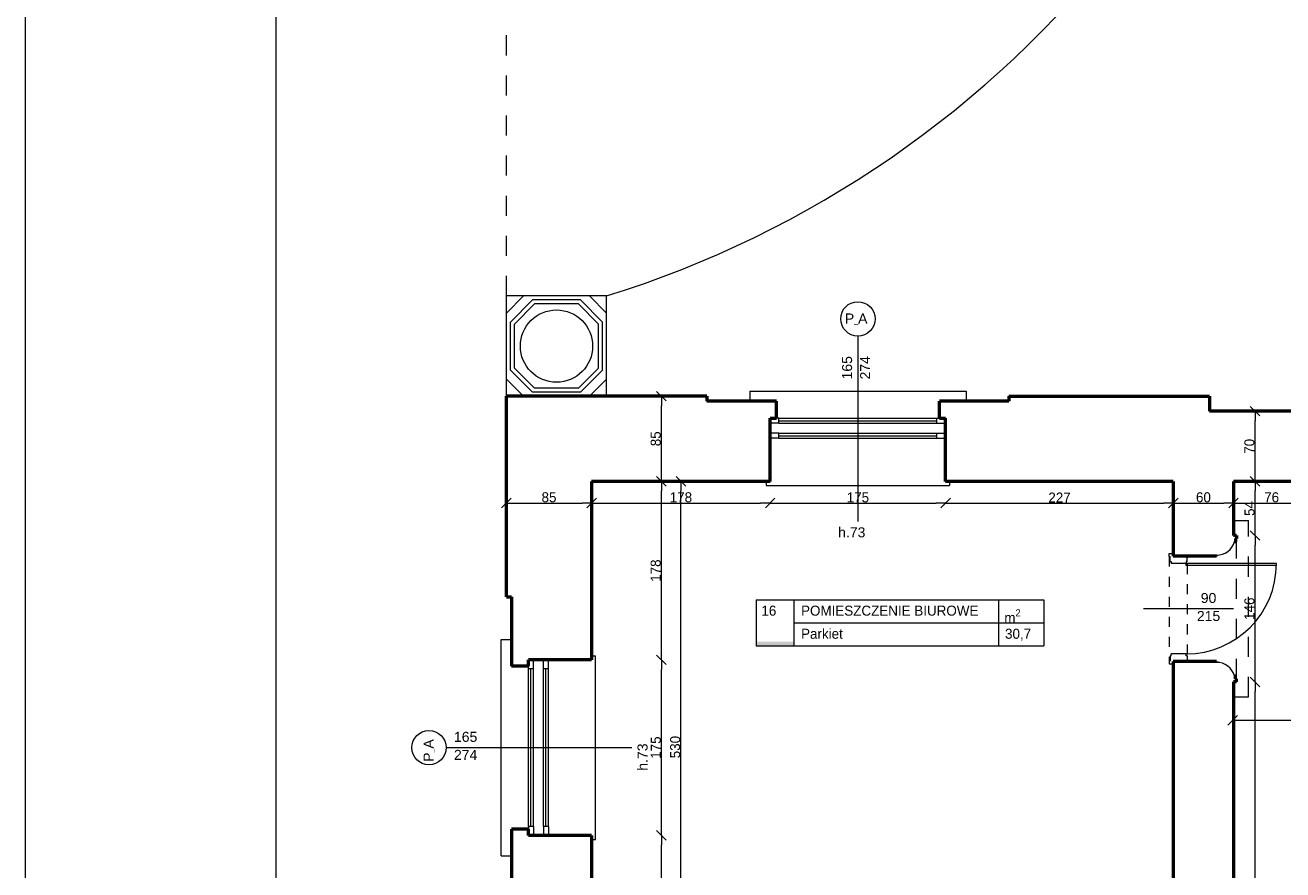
# Model space of a CAD drawing. Header units: inches. Extents: x -21887 to 84279, y -131485 to 67836.
# Tile 17 of 256: x -21887 to -9347, y -18783 to -10358. Entities that reach past the tile are written whole.
import ezdxf

# ---------------------------------------------------------------- set-up
doc = ezdxf.new("R2010")
doc.units = ezdxf.units.IN
doc.header["$MEASUREMENT"] = 0
doc.linetypes.add('Dashed', pattern=[400, 200, -200])
doc.linetypes.add('Dashed copy', pattern=[200, 100, -100])
doc.layers.get('0').update_dxf_attribs({"lineweight": 13})
doc.layers.get('Defpoints').update_dxf_attribs({"lineweight": 13})
for name, color, linetype, lineweight in [('AI_MURY', 7, 'Continuous', 53), ('Dimensioning', 7, 'Continuous', 13), ('DRZWI', 7, 'Continuous', 13), ('OPISY TABELKI', 7, 'Continuous', 13), ('PODCIAGI', 7, 'Continuous', 13), ('RAMKA', 7, 'Continuous', 13), ('schodzy', 7, 'Continuous', 13)]:
    doc.layers.add(name, color=color, linetype=linetype, lineweight=lineweight)
doc.styles.add('GENERATED_STYLE_7', font='txt')
doc.styles.add('GENERATED_STYLE_8', font='txt')
doc.styles.add('GENERATED_STYLE_9', font='txt')
doc.styles.add('Style-Courier New', font='txt')
doc.dimstyles.new('Dimstyle_4', dxfattribs={"dimtxt": 100, "dimasz": 95, "dimexe": 0, "dimexo": 0, "dimgap": 0.09, "dimtad": 1, "dimdec": 0, "dimlfac": 0.1, "dimzin": 0, "dimdsep": 46, "dimlunit": 5, "dimtxsty": 'GENERATED_STYLE_7', "dimblk": 'ARROWHEAD_6', "dimcen": 0.09, "dimclrd": 161, "dimclre": 161, "dimclrt": 7, "dimadec": 0, "dimazin": 0, "dimtfac": 1, "dimtdec": 0, "dimtmove": 0, "dimatfit": 3, "dimfxl": 0, "dimtolj": 1, "dimtzin": 0, "dimarcsym": 0})
doc.dimstyles.new('Dimstyle_5', dxfattribs={"dimtxt": 100, "dimasz": 95, "dimexe": 0.18, "dimexo": 0, "dimgap": 0.09, "dimtad": 1, "dimtih": 1, "dimtoh": 1, "dimdec": 0, "dimlfac": 0.1, "dimzin": 0, "dimdsep": 46, "dimlunit": 5, "dimtxsty": 'GENERATED_STYLE_7', "dimblk": 'ARROWHEAD_6', "dimcen": 0.09, "dimclrd": 161, "dimclre": 161, "dimclrt": 7, "dimadec": 0, "dimazin": 0, "dimtfac": 1, "dimtdec": 0, "dimtmove": 0, "dimatfit": 3, "dimfxl": 0, "dimtolj": 1, "dimtzin": 0, "dimarcsym": 0})

# ---------------------------------------------------------------- blocks, each defined once
blk = doc.blocks.new('ARROWHEAD_6')
at = {"color": 0, "linetype": 'Continuous'}
for p, q in [((0, 0), (-1, 0)), ((-0.5, -0.5), (0.5, 0.5))]:
    blk.add_line(p, q, dxfattribs=at)
blk = doc.blocks.new('*U1010')
at = {"layer": 'Defpoints', "color": 0, "linetype": 'Continuous'}
for p in [(-17089, -15125), (-16239, -15125), (-16239, -15125)]:
    blk.add_point(p, dxfattribs=at)
at = {"layer": 'Dimensioning', "color": 161, "linetype": 'Continuous', "lineweight": -2}
for p, q in [((-17089, -15125), (-17089, -15125)), ((-16994, -15125), (-16334, -15125)), ((-16239, -15125), (-16239, -15125))]:
    blk.add_line(p, q, dxfattribs=at)
at = {"layer": 'Dimensioning', "color": 161, "linetype": 'Continuous', "lineweight": -2, "xscale": 95, "yscale": 95, "zscale": 95, "rotation": 180}
blk.add_blockref('ARROWHEAD_6', (-17089, -15125), dxfattribs=at)
at = {"layer": 'Dimensioning', "color": 161, "linetype": 'Continuous', "lineweight": -2, "xscale": 95, "yscale": 95, "zscale": 95}
blk.add_blockref('ARROWHEAD_6', (-16239, -15125), dxfattribs=at)
at = {"layer": 'Dimensioning', "color": 7, "linetype": 'Continuous', "insert": (-16664, -15068), "char_height": 100, "attachment_point": 5, "style": 'GENERATED_STYLE_7'}
blk.add_mtext('85', dxfattribs=at)
blk = doc.blocks.new('*D1879')
at = {"layer": 'Defpoints'}
for p in [(-17089, -15125), (-16664, -15125), (-16239, -15125), (-16239, -15125)]:
    blk.add_point(p, dxfattribs=at)
at = {"layer": 'Dimensioning', "color": 161, "linetype": 'Continuous'}
blk.add_blockref('*U1010', (0, 0), dxfattribs=at)
blk = doc.blocks.new('*U1011')
at = {"layer": 'Defpoints', "color": 0, "linetype": 'Continuous'}
for p in [(-14459, -14719), (-16239, -15125), (-14459, -15125)]:
    blk.add_point(p, dxfattribs=at)
at = {"layer": 'Dimensioning', "color": 161, "linetype": 'Continuous', "lineweight": -2}
for p, q in [((-16239, -15125), (-16239, -15125)), ((-16144, -15125), (-14554, -15125)), ((-14459, -15125), (-14459, -15125))]:
    blk.add_line(p, q, dxfattribs=at)
at = {"layer": 'Dimensioning', "color": 161, "linetype": 'Continuous', "lineweight": -2, "xscale": 95, "yscale": 95, "zscale": 95, "rotation": 180}
blk.add_blockref('ARROWHEAD_6', (-16239, -15125), dxfattribs=at)
at = {"layer": 'Dimensioning', "color": 161, "linetype": 'Continuous', "lineweight": -2, "xscale": 95, "yscale": 95, "zscale": 95}
blk.add_blockref('ARROWHEAD_6', (-14459, -15125), dxfattribs=at)
at = {"layer": 'Dimensioning', "color": 7, "linetype": 'Continuous', "insert": (-15349, -15068), "char_height": 100, "attachment_point": 5, "style": 'GENERATED_STYLE_7'}
blk.add_mtext('178', dxfattribs=at)
blk = doc.blocks.new('*D1880')
at = {"layer": 'Defpoints'}
for p in [(-14459, -14719), (-16239, -15125), (-15349, -15125), (-14459, -15125)]:
    blk.add_point(p, dxfattribs=at)
at = {"layer": 'Dimensioning', "color": 161, "linetype": 'Continuous'}
blk.add_blockref('*U1011', (0, 0), dxfattribs=at)
blk = doc.blocks.new('*U1012')
at = {"layer": 'Defpoints', "color": 0, "linetype": 'Continuous'}
for p in [(-14459, -14719), (-12709, -14689), (-12709, -15125)]:
    blk.add_point(p, dxfattribs=at)
at = {"layer": 'Dimensioning', "color": 161, "linetype": 'Continuous', "lineweight": -2}
for p, q in [((-14459, -15125), (-14459, -15125)), ((-14364, -15125), (-12804, -15125)), ((-12709, -15125), (-12709, -15125))]:
    blk.add_line(p, q, dxfattribs=at)
at = {"layer": 'Dimensioning', "color": 161, "linetype": 'Continuous', "lineweight": -2, "xscale": 95, "yscale": 95, "zscale": 95, "rotation": 180}
blk.add_blockref('ARROWHEAD_6', (-14459, -15125), dxfattribs=at)
at = {"layer": 'Dimensioning', "color": 161, "linetype": 'Continuous', "lineweight": -2, "xscale": 95, "yscale": 95, "zscale": 95}
blk.add_blockref('ARROWHEAD_6', (-12709, -15125), dxfattribs=at)
at = {"layer": 'Dimensioning', "color": 7, "linetype": 'Continuous', "insert": (-13584, -15069), "char_height": 100, "attachment_point": 5, "style": 'GENERATED_STYLE_7'}
blk.add_mtext('175', dxfattribs=at)
blk = doc.blocks.new('*D1881')
at = {"layer": 'Defpoints'}
for p in [(-14459, -14719), (-12709, -14689), (-13584, -15125), (-12709, -15125)]:
    blk.add_point(p, dxfattribs=at)
at = {"layer": 'Dimensioning', "color": 161, "linetype": 'Continuous'}
blk.add_blockref('*U1012', (0, 0), dxfattribs=at)
blk = doc.blocks.new('*U1013')
at = {"layer": 'Defpoints', "color": 0, "linetype": 'Continuous'}
for p in [(-12709, -14689), (-10439, -15125), (-10439, -15125)]:
    blk.add_point(p, dxfattribs=at)
at = {"layer": 'Dimensioning', "color": 161, "linetype": 'Continuous', "lineweight": -2}
for p, q in [((-12709, -15125), (-12709, -15125)), ((-12614, -15125), (-10534, -15125)), ((-10439, -15125), (-10439, -15125))]:
    blk.add_line(p, q, dxfattribs=at)
at = {"layer": 'Dimensioning', "color": 161, "linetype": 'Continuous', "lineweight": -2, "xscale": 95, "yscale": 95, "zscale": 95, "rotation": 180}
blk.add_blockref('ARROWHEAD_6', (-12709, -15125), dxfattribs=at)
at = {"layer": 'Dimensioning', "color": 161, "linetype": 'Continuous', "lineweight": -2, "xscale": 95, "yscale": 95, "zscale": 95}
blk.add_blockref('ARROWHEAD_6', (-10439, -15125), dxfattribs=at)
at = {"layer": 'Dimensioning', "color": 7, "linetype": 'Continuous', "insert": (-11574, -15070), "char_height": 100, "attachment_point": 5, "style": 'GENERATED_STYLE_7'}
blk.add_mtext('227', dxfattribs=at)
blk = doc.blocks.new('*D1882')
at = {"layer": 'Defpoints'}
for p in [(-12709, -14689), (-11574, -15125), (-10439, -15125), (-10439, -15125)]:
    blk.add_point(p, dxfattribs=at)
at = {"layer": 'Dimensioning', "color": 161, "linetype": 'Continuous'}
blk.add_blockref('*U1013', (0, 0), dxfattribs=at)
blk = doc.blocks.new('*U1014')
at = {"layer": 'Defpoints', "color": 0, "linetype": 'Continuous'}
for p in [(-10439, -15125), (-9839, -15125), (-9839, -15125)]:
    blk.add_point(p, dxfattribs=at)
at = {"layer": 'Dimensioning', "color": 161, "linetype": 'Continuous', "lineweight": -2}
for p, q in [((-10439, -15125), (-10439, -15125)), ((-10344, -15125), (-9934, -15125)), ((-9839, -15125), (-9839, -15125))]:
    blk.add_line(p, q, dxfattribs=at)
at = {"layer": 'Dimensioning', "color": 161, "linetype": 'Continuous', "lineweight": -2, "xscale": 95, "yscale": 95, "zscale": 95, "rotation": 180}
blk.add_blockref('ARROWHEAD_6', (-10439, -15125), dxfattribs=at)
at = {"layer": 'Dimensioning', "color": 161, "linetype": 'Continuous', "lineweight": -2, "xscale": 95, "yscale": 95, "zscale": 95}
blk.add_blockref('ARROWHEAD_6', (-9839, -15125), dxfattribs=at)
at = {"layer": 'Dimensioning', "color": 7, "linetype": 'Continuous', "insert": (-10139, -15068), "char_height": 100, "attachment_point": 5, "style": 'GENERATED_STYLE_7'}
blk.add_mtext('60', dxfattribs=at)
blk = doc.blocks.new('*D1883')
at = {"layer": 'Defpoints'}
for p in [(-10439, -15125), (-10139, -15125), (-9839, -15125), (-9839, -15125)]:
    blk.add_point(p, dxfattribs=at)
at = {"layer": 'Dimensioning', "color": 161, "linetype": 'Continuous'}
blk.add_blockref('*U1014', (0, 0), dxfattribs=at)
blk = doc.blocks.new('*U1015')
at = {"layer": 'Defpoints', "color": 0, "linetype": 'Continuous'}
for p in [(-9079, -14851), (-9839, -15125), (-9079, -15125)]:
    blk.add_point(p, dxfattribs=at)
at = {"layer": 'Dimensioning', "color": 161, "linetype": 'Continuous', "lineweight": -2}
for p, q in [((-9839, -15125), (-9839, -15125)), ((-9744, -15125), (-9174, -15125)), ((-9079, -15125), (-9079, -15125))]:
    blk.add_line(p, q, dxfattribs=at)
at = {"layer": 'Dimensioning', "color": 161, "linetype": 'Continuous', "lineweight": -2, "xscale": 95, "yscale": 95, "zscale": 95, "rotation": 180}
blk.add_blockref('ARROWHEAD_6', (-9839, -15125), dxfattribs=at)
at = {"layer": 'Dimensioning', "color": 161, "linetype": 'Continuous', "lineweight": -2, "xscale": 95, "yscale": 95, "zscale": 95}
blk.add_blockref('ARROWHEAD_6', (-9079, -15125), dxfattribs=at)
at = {"layer": 'Dimensioning', "color": 7, "linetype": 'Continuous', "insert": (-9459, -15068), "char_height": 100, "attachment_point": 5, "style": 'GENERATED_STYLE_7'}
blk.add_mtext('76', dxfattribs=at)
blk = doc.blocks.new('*D1884')
at = {"layer": 'Defpoints'}
for p in [(-9079, -14851), (-9839, -15125), (-9459, -15125), (-9079, -15125)]:
    blk.add_point(p, dxfattribs=at)
at = {"layer": 'Dimensioning', "color": 161, "linetype": 'Continuous'}
blk.add_blockref('*U1015', (0, 0), dxfattribs=at)
blk = doc.blocks.new('*U230')
at = {"layer": 'Defpoints', "color": 0, "linetype": 'Continuous'}
for p in [(-16331, -18439), (-15544, -18439), (-15956, -20209)]:
    blk.add_point(p, dxfattribs=at)
at = {"layer": 'Dimensioning', "color": 161, "linetype": 'Continuous', "lineweight": -2}
for p, q in [((-15544, -18439), (-15544, -18439)), ((-15544, -20114), (-15544, -18534)), ((-15544, -20209), (-15544, -20209))]:
    blk.add_line(p, q, dxfattribs=at)
at = {"layer": 'Dimensioning', "color": 161, "linetype": 'Continuous', "lineweight": -2, "xscale": 95, "yscale": 95, "zscale": 95}
for p, rotation in [((-15544, -18439), 90), ((-15544, -20209), 270)]:
    blk.add_blockref('ARROWHEAD_6', p, dxfattribs=dict(at, rotation=rotation))
at = {"layer": 'Dimensioning', "color": 7, "linetype": 'Continuous', "insert": (-15598, -19324), "char_height": 100, "attachment_point": 5, "rotation": 90, "style": 'GENERATED_STYLE_7'}
blk.add_mtext('177', dxfattribs=at)
blk = doc.blocks.new('*D1971')
at = {"layer": 'Defpoints'}
for p in [(-16331, -18439), (-15544, -18439), (-15544, -19324), (-15956, -20209)]:
    blk.add_point(p, dxfattribs=at)
at = {"layer": 'Dimensioning', "color": 161, "linetype": 'Continuous'}
blk.add_blockref('*U230', (0, 0), dxfattribs=at)
blk = doc.blocks.new('*U231')
at = {"layer": 'Defpoints', "color": 0, "linetype": 'Continuous'}
for p in [(-16469, -16689), (-15544, -16689), (-16331, -18439)]:
    blk.add_point(p, dxfattribs=at)
at = {"layer": 'Dimensioning', "color": 161, "linetype": 'Continuous', "lineweight": -2}
for p, q in [((-15544, -16689), (-15544, -16689)), ((-15544, -18344), (-15544, -16784)), ((-15544, -18439), (-15544, -18439))]:
    blk.add_line(p, q, dxfattribs=at)
at = {"layer": 'Dimensioning', "color": 161, "linetype": 'Continuous', "lineweight": -2, "xscale": 95, "yscale": 95, "zscale": 95}
for p, rotation in [((-15544, -16689), 90), ((-15544, -18439), 270)]:
    blk.add_blockref('ARROWHEAD_6', p, dxfattribs=dict(at, rotation=rotation))
at = {"layer": 'Dimensioning', "color": 7, "linetype": 'Continuous', "insert": (-15599, -17564), "char_height": 100, "attachment_point": 5, "rotation": 90, "style": 'GENERATED_STYLE_7'}
blk.add_mtext('175', dxfattribs=at)
blk = doc.blocks.new('*D1972')
at = {"layer": 'Defpoints'}
for p in [(-16469, -16689), (-15544, -16689), (-15544, -17564), (-16331, -18439)]:
    blk.add_point(p, dxfattribs=at)
at = {"layer": 'Dimensioning', "color": 161, "linetype": 'Continuous'}
blk.add_blockref('*U231', (0, 0), dxfattribs=at)
blk = doc.blocks.new('*U232')
at = {"layer": 'Defpoints', "color": 0, "linetype": 'Continuous'}
for p in [(-15984, -14909), (-15544, -14909), (-16469, -16689)]:
    blk.add_point(p, dxfattribs=at)
at = {"layer": 'Dimensioning', "color": 161, "linetype": 'Continuous', "lineweight": -2}
for p, q in [((-15544, -14909), (-15544, -14909)), ((-15544, -16594), (-15544, -15004)), ((-15544, -16689), (-15544, -16689))]:
    blk.add_line(p, q, dxfattribs=at)
at = {"layer": 'Dimensioning', "color": 161, "linetype": 'Continuous', "lineweight": -2, "xscale": 95, "yscale": 95, "zscale": 95}
for p, rotation in [((-15544, -14909), 90), ((-15544, -16689), 270)]:
    blk.add_blockref('ARROWHEAD_6', p, dxfattribs=dict(at, rotation=rotation))
at = {"layer": 'Dimensioning', "color": 7, "linetype": 'Continuous', "insert": (-15600, -15799), "char_height": 100, "attachment_point": 5, "rotation": 90, "style": 'GENERATED_STYLE_7'}
blk.add_mtext('178', dxfattribs=at)
blk = doc.blocks.new('*D1973')
at = {"layer": 'Defpoints'}
for p in [(-15984, -14909), (-15544, -14909), (-15544, -15799), (-16469, -16689)]:
    blk.add_point(p, dxfattribs=at)
at = {"layer": 'Dimensioning', "color": 161, "linetype": 'Continuous'}
blk.add_blockref('*U232', (0, 0), dxfattribs=at)
blk = doc.blocks.new('*U233')
at = {"layer": 'Defpoints', "color": 0, "linetype": 'Continuous'}
for p in [(-15827, -14059), (-15544, -14059), (-15984, -14909)]:
    blk.add_point(p, dxfattribs=at)
at = {"layer": 'Dimensioning', "color": 161, "linetype": 'Continuous', "lineweight": -2}
for p, q in [((-15544, -14059), (-15544, -14059)), ((-15544, -14814), (-15544, -14154)), ((-15544, -14909), (-15544, -14909))]:
    blk.add_line(p, q, dxfattribs=at)
at = {"layer": 'Dimensioning', "color": 161, "linetype": 'Continuous', "lineweight": -2, "xscale": 95, "yscale": 95, "zscale": 95}
for p, rotation in [((-15544, -14059), 90), ((-15544, -14909), 270)]:
    blk.add_blockref('ARROWHEAD_6', p, dxfattribs=dict(at, rotation=rotation))
at = {"layer": 'Dimensioning', "color": 7, "linetype": 'Continuous', "insert": (-15600, -14484), "char_height": 100, "attachment_point": 5, "rotation": 90, "style": 'GENERATED_STYLE_7'}
blk.add_mtext('85', dxfattribs=at)
blk = doc.blocks.new('*D1974')
at = {"layer": 'Defpoints'}
for p in [(-15827, -14059), (-15544, -14059), (-15544, -14484), (-15984, -14909)]:
    blk.add_point(p, dxfattribs=at)
at = {"layer": 'Dimensioning', "color": 161, "linetype": 'Continuous'}
blk.add_blockref('*U233', (0, 0), dxfattribs=at)
blk = doc.blocks.new('*U270')
at = {"layer": 'Defpoints', "color": 0, "linetype": 'Continuous'}
for p in [(-15349, -14909), (-15349, -14909), (-15349, -20209)]:
    blk.add_point(p, dxfattribs=at)
at = {"layer": 'Dimensioning', "color": 161, "linetype": 'Continuous', "lineweight": -2}
blk.add_line((-15349, -20114), (-15349, -15004), dxfattribs=at)
at = {"layer": 'Dimensioning', "color": 161, "linetype": 'Continuous', "lineweight": -2, "xscale": 95, "yscale": 95, "zscale": 95}
for p, rotation in [((-15349, -14909), 90), ((-15349, -20209), 270)]:
    blk.add_blockref('ARROWHEAD_6', p, dxfattribs=dict(at, rotation=rotation))
at = {"layer": 'Dimensioning', "color": 7, "linetype": 'Continuous', "insert": (-15406, -17559), "char_height": 100, "attachment_point": 5, "rotation": 90, "style": 'GENERATED_STYLE_7'}
blk.add_mtext('530', dxfattribs=at)
blk = doc.blocks.new('*D2122')
at = {"layer": 'Defpoints'}
for p in [(-15349, -14909), (-15349, -14909), (-15349, -17559), (-15349, -20209)]:
    blk.add_point(p, dxfattribs=at)
at = {"layer": 'Dimensioning', "color": 161, "linetype": 'Continuous'}
blk.add_blockref('*U270', (0, 0), dxfattribs=at)
blk = doc.blocks.new('*U282')
at = {"layer": 'Defpoints', "color": 0, "linetype": 'Continuous'}
for p in [(-9839, -16909), (-9624, -16909), (-9839, -22469)]:
    blk.add_point(p, dxfattribs=at)
at = {"layer": 'Dimensioning', "color": 161, "linetype": 'Continuous', "lineweight": -2}
for p, q in [((-9624, -16909), (-9624, -16909)), ((-9624, -22374), (-9624, -17004)), ((-9624, -22469), (-9624, -22469))]:
    blk.add_line(p, q, dxfattribs=at)
at = {"layer": 'Dimensioning', "color": 161, "linetype": 'Continuous', "lineweight": -2, "xscale": 95, "yscale": 95, "zscale": 95}
for p, rotation in [((-9624, -16909), 90), ((-9624, -22469), 270)]:
    blk.add_blockref('ARROWHEAD_6', p, dxfattribs=dict(at, rotation=rotation))
at = {"layer": 'Dimensioning', "color": 7, "linetype": 'Continuous', "insert": (-9680, -19689), "char_height": 100, "attachment_point": 5, "rotation": 90, "style": 'GENERATED_STYLE_7'}
blk.add_mtext('556', dxfattribs=at)
blk = doc.blocks.new('*D2134')
at = {"layer": 'Defpoints'}
for p in [(-9839, -16909), (-9624, -16909), (-9624, -19689), (-9839, -22469)]:
    blk.add_point(p, dxfattribs=at)
at = {"layer": 'Dimensioning', "color": 161, "linetype": 'Continuous'}
blk.add_blockref('*U282', (0, 0), dxfattribs=at)
blk = doc.blocks.new('*U283')
at = {"layer": 'Defpoints', "color": 0, "linetype": 'Continuous'}
for p in [(-9839, -15449), (-9624, -15449), (-9839, -16909)]:
    blk.add_point(p, dxfattribs=at)
at = {"layer": 'Dimensioning', "color": 161, "linetype": 'Continuous', "lineweight": -2}
for p, q in [((-9624, -15449), (-9624, -15449)), ((-9624, -16814), (-9624, -15544)), ((-9624, -16909), (-9624, -16909))]:
    blk.add_line(p, q, dxfattribs=at)
at = {"layer": 'Dimensioning', "color": 161, "linetype": 'Continuous', "lineweight": -2, "xscale": 95, "yscale": 95, "zscale": 95}
for p, rotation in [((-9624, -15449), 90), ((-9624, -16909), 270)]:
    blk.add_blockref('ARROWHEAD_6', p, dxfattribs=dict(at, rotation=rotation))
at = {"layer": 'Dimensioning', "color": 7, "linetype": 'Continuous', "insert": (-9680, -16179), "char_height": 100, "attachment_point": 5, "rotation": 90, "style": 'GENERATED_STYLE_7'}
blk.add_mtext('146', dxfattribs=at)
blk = doc.blocks.new('*D2135')
at = {"layer": 'Defpoints'}
for p in [(-9839, -15449), (-9624, -15449), (-9624, -16179), (-9839, -16909)]:
    blk.add_point(p, dxfattribs=at)
at = {"layer": 'Dimensioning', "color": 161, "linetype": 'Continuous'}
blk.add_blockref('*U283', (0, 0), dxfattribs=at)
blk = doc.blocks.new('*U284')
at = {"layer": 'Defpoints', "color": 0, "linetype": 'Continuous'}
for p in [(-9624, -14909), (-9624, -14909), (-9839, -15449)]:
    blk.add_point(p, dxfattribs=at)
at = {"layer": 'Dimensioning', "color": 161, "linetype": 'Continuous', "lineweight": -2}
for p, q in [((-9624, -15354), (-9624, -15004)), ((-9624, -15449), (-9624, -15449))]:
    blk.add_line(p, q, dxfattribs=at)
at = {"layer": 'Dimensioning', "color": 161, "linetype": 'Continuous', "lineweight": -2, "xscale": 95, "yscale": 95, "zscale": 95}
for p, rotation in [((-9624, -14909), 90), ((-9624, -15449), 270)]:
    blk.add_blockref('ARROWHEAD_6', p, dxfattribs=dict(at, rotation=rotation))
at = {"layer": 'Dimensioning', "color": 7, "linetype": 'Continuous', "insert": (-9679, -15179), "char_height": 100, "attachment_point": 5, "rotation": 90, "style": 'GENERATED_STYLE_7'}
blk.add_mtext('54', dxfattribs=at)
blk = doc.blocks.new('*D2136')
at = {"layer": 'Defpoints'}
for p in [(-9624, -14909), (-9624, -14909), (-9624, -15179), (-9839, -15449)]:
    blk.add_point(p, dxfattribs=at)
at = {"layer": 'Dimensioning', "color": 161, "linetype": 'Continuous'}
blk.add_blockref('*U284', (0, 0), dxfattribs=at)
blk = doc.blocks.new('*U285')
at = {"layer": 'Defpoints', "color": 0, "linetype": 'Continuous'}
for p in [(-9624, -14209), (-9624, -14209), (-9624, -14909)]:
    blk.add_point(p, dxfattribs=at)
at = {"layer": 'Dimensioning', "color": 161, "linetype": 'Continuous', "lineweight": -2}
blk.add_line((-9624, -14814), (-9624, -14304), dxfattribs=at)
at = {"layer": 'Dimensioning', "color": 161, "linetype": 'Continuous', "lineweight": -2, "xscale": 95, "yscale": 95, "zscale": 95}
for p, rotation in [((-9624, -14209), 90), ((-9624, -14909), 270)]:
    blk.add_blockref('ARROWHEAD_6', p, dxfattribs=dict(at, rotation=rotation))
at = {"layer": 'Dimensioning', "color": 7, "linetype": 'Continuous', "insert": (-9680, -14559), "char_height": 100, "attachment_point": 5, "rotation": 90, "style": 'GENERATED_STYLE_7'}
blk.add_mtext('70', dxfattribs=at)
blk = doc.blocks.new('*D2137')
at = {"layer": 'Defpoints'}
for p in [(-9624, -14209), (-9624, -14209), (-9624, -14559), (-9624, -14909)]:
    blk.add_point(p, dxfattribs=at)
at = {"layer": 'Dimensioning', "color": 161, "linetype": 'Continuous'}
blk.add_blockref('*U285', (0, 0), dxfattribs=at)
blk = doc.blocks.new('*U1282')
at = {"layer": 'Defpoints', "color": 0, "linetype": 'Continuous'}
for p in [(-9847, -17287), (-7387, -17292), (-7387, -17509)]:
    blk.add_point(p, dxfattribs=at)
at = {"layer": 'Dimensioning', "color": 161, "linetype": 'Continuous', "lineweight": -2}
for p, q in [((-9847, -17292), (-9847, -17293)), ((-9752, -17292), (-7482, -17292)), ((-7387, -17293), (-7387, -17292))]:
    blk.add_line(p, q, dxfattribs=at)
at = {"layer": 'Dimensioning', "color": 161, "linetype": 'Continuous', "lineweight": -2, "xscale": 95, "yscale": 95, "zscale": 95, "rotation": 180}
blk.add_blockref('ARROWHEAD_6', (-9847, -17292), dxfattribs=at)
at = {"layer": 'Dimensioning', "color": 161, "linetype": 'Continuous', "lineweight": -2, "xscale": 95, "yscale": 95, "zscale": 95}
blk.add_blockref('ARROWHEAD_6', (-7387, -17292), dxfattribs=at)
at = {"layer": 'Dimensioning', "color": 7, "linetype": 'Continuous', "insert": (-8617, -17236), "char_height": 100, "attachment_point": 5, "style": 'GENERATED_STYLE_7'}
blk.add_mtext('246', dxfattribs=at)
blk = doc.blocks.new('*D2423')
at = {"layer": 'Defpoints'}
for p in [(-9847, -17287), (-8617, -17292), (-7387, -17292), (-7387, -17509)]:
    blk.add_point(p, dxfattribs=at)
at = {"layer": 'Dimensioning', "color": 161, "linetype": 'Continuous'}
blk.add_blockref('*U1282', (0, 0), dxfattribs=at)

msp = doc.modelspace()

# ---------------------------------------------------------------- hatches: boundary and pattern name
at = {"layer": 'OPISY TABELKI', "extrusion": (0, 0, -1)}
msp.add_hatch(color=7, dxfattribs=at).paths.add_polyline_path([(14222.7, -16549.4), (14222.7, -16507.2), (14599.2, -16507.2), (14599.2, -16549.4)], flags=16)

# ---------------------------------------------------------------- linework, layer by layer
at = {"layer": 'AI_MURY', "color": 7, "linetype": 'Continuous'}
for p, q in [((-17089.5, -16059.3), (-17089.5, -14059.3)), ((-15089.5, -14059.3), (-17089.5, -14059.3)), ((-15089.5, -14059.3), (-15089.5, -14109.3)), ((-14397, -14109.3), (-15089.5, -14109.3)), ((-14397, -14279.3), (-14397, -14109.3)), ((-12772, -14279.3), (-12772, -14109.3)), ((-12079.5, -14109.3), (-12772, -14109.3)), ((-12079.5, -14059.3), (-10079.5, -14059.3)), ((-12079.5, -14059.3), (-12079.5, -14109.3)), ((-10079.5, -14059.3), (-10079.5, -14209.3)), ((-14459.5, -14279.3), (-14397, -14279.3)), ((-14459.5, -14909.3), (-14459.5, -14279.3)), ((-12772, -14279.3), (-12709.5, -14279.3)), ((-12709.5, -14909.3), (-12709.5, -14279.3)), ((-9017, -14209.3), (-10079.5, -14209.3)), ((-14459.5, -14909.3), (-16239.5, -14909.3)), ((-16239.5, -14909.3), (-16239.5, -16689.3)), ((-10439.5, -14909.3), (-12709.5, -14909.3)), ((-10439.5, -14909.3), (-10439.5, -15656)), ((-9079.5, -14909.3), (-9839.5, -14909.3)), ((-9839.5, -14909.3), (-9839.5, -15449.3)), ((-9809.5, -15449.3), (-9839.5, -15449.3)), ((-9829.5, -15509.3), (-9819.5, -15509.3)), ((-9819.5, -15479.3), (-9819.5, -15509.3)), ((-9819.5, -15479.3), (-9809.5, -15479.3)), ((-9809.5, -15449.3), (-9809.5, -15479.3)), ((-10009.5, -15654.3), (-10439.5, -15654.3)), ((-10009.5, -15654.3), (-10009.5, -15644.3)), ((-17089.5, -16059.3), (-17039.5, -16059.3)), ((-17039.5, -16059.3), (-17039.5, -16751.8)), ((-16869.5, -16751.8), (-17039.5, -16751.8)), ((-16869.5, -16751.8), (-16869.5, -16689.3)), ((-16239.5, -16689.3), (-16869.5, -16689.3)), ((-10439.5, -16704.3), (-10439.5, -22674.3)), ((-10009.5, -16704.3), (-10439.5, -16704.3)), ((-10009.5, -16704.3), (-10009.5, -16714.3)), ((-9839.5, -16909.3), (-9839.5, -22469.3)), ((-9809.5, -16909.3), (-9839.5, -16909.3)), ((-9829.5, -16849.3), (-9819.5, -16849.3)), ((-9819.5, -16879.3), (-9819.5, -16849.3)), ((-9819.5, -16879.3), (-9809.5, -16879.3)), ((-9809.5, -16909.3), (-9809.5, -16879.3)), ((-16869.5, -18376.8), (-17039.5, -18376.8)), ((-17039.5, -18376.8), (-17039.5, -19069.3)), ((-16869.5, -18439.3), (-16869.5, -18376.8)), ((-16239.5, -18439.3), (-16869.5, -18439.3)), ((-16239.5, -18439.3), (-16239.5, -22239.3))]:
    msp.add_line(p, q, dxfattribs=at)
at = {"layer": 'DRZWI', "color": 220, "linetype": 'Continuous'}
for p, q in [((-13584.5, -13458.9), (-13584.5, -15309.7)), ((-14372, -14279.3), (-14397, -14279.3)), ((-14372, -14329.3), (-14372, -14279.3)), ((-14372, -14279.3), (-12797, -14279.3)), ((-12797, -14329.3), (-12797, -14279.3)), ((-12797, -14279.3), (-12772, -14279.3)), ((-14372, -14329.3), (-14459.5, -14329.3)), ((-14372, -14304.3), (-12797, -14304.3)), ((-14372, -14329.3), (-12797, -14329.3)), ((-12797, -14329.3), (-12709.5, -14329.3)), ((-14372, -14429.3), (-14459.5, -14429.3)), ((-14372, -14479.3), (-14459.5, -14479.3)), ((-14372, -14479.3), (-14372, -14429.3)), ((-14372, -14429.3), (-12797, -14429.3)), ((-14372, -14454.3), (-12797, -14454.3)), ((-14372, -14479.3), (-12797, -14479.3)), ((-12797, -14429.3), (-12709.5, -14429.3)), ((-12797, -14479.3), (-12797, -14429.3)), ((-12797, -14479.3), (-12709.5, -14479.3)), ((-16869.5, -16776.8), (-16869.5, -16751.8)), ((-16819.5, -16776.8), (-16869.5, -16776.8)), ((-16869.5, -18351.8), (-16869.5, -16776.8)), ((-16844.5, -18351.8), (-16844.5, -16776.8)), ((-16819.5, -16776.8), (-16819.5, -16689.3)), ((-16819.5, -18351.8), (-16819.5, -16776.8)), ((-16719.5, -16776.8), (-16719.5, -16689.3)), ((-16669.5, -16776.8), (-16719.5, -16776.8)), ((-16719.5, -18351.8), (-16719.5, -16776.8)), ((-16694.5, -18351.8), (-16694.5, -16776.8)), ((-16669.5, -16776.8), (-16669.5, -16689.3)), ((-16669.5, -18351.8), (-16669.5, -16776.8)), ((-17689.9, -17564.3), (-15839.1, -17564.3)), ((-16819.5, -18351.8), (-16869.5, -18351.8)), ((-16869.5, -18351.8), (-16869.5, -18376.8)), ((-16819.5, -18351.8), (-16819.5, -18439.3)), ((-16719.5, -18351.8), (-16719.5, -18439.3)), ((-16669.5, -18351.8), (-16719.5, -18351.8)), ((-16669.5, -18351.8), (-16669.5, -18439.3))]:
    msp.add_line(p, q, dxfattribs=at)
at = {"layer": 'DRZWI', "color": 9, "linetype": 'Continuous'}
for p, q in [((-16349.2, -14019.3), (-16829.8, -14019.3)), ((-16370.1, -13979.3), (-16808.9, -13979.3)), ((-16089.5, -14059.3), (-17089.5, -14059.3))]:
    msp.add_line(p, q, dxfattribs=at)
at = {"layer": 'DRZWI', "color": 251, "linetype": 'Continuous'}
for p, q in [((-14663.4, -14009.3), (-12505.6, -14009.3)), ((-14663.4, -14009.3), (-14663.4, -14109.3)), ((-12505.6, -14009.3), (-12505.6, -14109.3)), ((-14499.5, -14909.3), (-14499.5, -14949.3)), ((-12669.5, -14909.3), (-12669.5, -14949.3)), ((-14499.5, -14949.3), (-12669.5, -14949.3)), ((-17139.5, -18643.2), (-17139.5, -16485.4)), ((-17139.5, -16485.4), (-17039.5, -16485.4)), ((-16239.5, -16649.3), (-16199.5, -16649.3)), ((-16199.5, -18479.3), (-16199.5, -16649.3)), ((-16239.5, -18479.3), (-16199.5, -18479.3)), ((-17139.5, -18643.2), (-17039.5, -18643.2))]:
    msp.add_line(p, q, dxfattribs=at)
at = {"layer": 'DRZWI', "color": 220, "linetype": 'Continuous'}
for centre in [(-13584.6, -13287.6), (-17861.2, -17564.4)]:
    msp.add_circle(centre, 171.3, dxfattribs=at)
at = {"layer": 'DRZWI', "color": 7, "linetype": 'Continuous'}
for centre, start, end in [((-10004.1, -15464.3), 268.27392, 345.55996), ((-10004.1, -16894.2), 14.44004, 91.72608)]:
    msp.add_arc(centre, 180, start, end, dxfattribs=at)
at = {"layer": 'OPISY TABELKI', "color": 7, "linetype": 'Continuous'}
for p, q in [((-14599.2, -16088.6), (-14599.2, -16549.4)), ((-14599.2, -16088.6), (-11729.4, -16088.6)), ((-14222.7, -16088.6), (-14222.7, -16549.4)), ((-12183.4, -16088.6), (-12183.4, -16549.4)), ((-11729.4, -16088.6), (-11729.4, -16549.4)), ((-14222.7, -16319), (-11729.4, -16319)), ((-14599.2, -16549.4), (-11729.4, -16549.4))]:
    msp.add_line(p, q, dxfattribs=at)
at = {"layer": 'PODCIAGI', "color": 49, "linetype": 'Dashed'}
for p, q in [((-9839.5, -15299.3), (-9689.5, -15299.3)), ((-9689.5, -17059.3), (-9689.5, -15299.3)), ((-9839.5, -17059.3), (-9689.5, -17059.3))]:
    msp.add_line(p, q, dxfattribs=at)
at = {"layer": 'PODCIAGI', "color": 7, "linetype": 'Dashed'}
msp.add_line((-9809.5, -16879.3), (-9809.5, -15479.3), dxfattribs=at)
at = {"layer": 'PODCIAGI', "color": 5, "linetype": 'Continuous'}
for p, q in [((-10479.5, -15629.3), (-10439.5, -15629.3)), ((-10479.5, -15659.3), (-10479.5, -15629.3)), ((-10479.5, -15659.3), (-10469.5, -15659.3)), ((-10469.5, -15709.3), (-10469.5, -15659.3)), ((-10301, -15709.3), (-10301, -15669.3)), ((-10469.5, -15709.3), (-10459.5, -15709.3)), ((-10459.5, -15709.3), (-10459.5, -15729.3)), ((-10311, -15729.3), (-10459.5, -15729.3)), ((-10311, -15709.3), (-10311, -15729.3)), ((-10301, -15709.3), (-10311, -15709.3)), ((-10311, -15749.3), (-10311, -15729.3)), ((-9411, -15729.3), (-10311, -15729.3)), ((-9411, -15749.3), (-10311, -15749.3)), ((-9411, -15749.3), (-9411, -15729.3)), ((-9837.7, -16179.3), (-10737.7, -16179.3)), ((-10469.5, -16649.3), (-10459.5, -16649.3)), ((-10469.5, -16649.3), (-10469.5, -16699.3)), ((-10311, -16629.3), (-10459.5, -16629.3)), ((-10459.5, -16649.3), (-10459.5, -16629.3)), ((-10311, -16649.3), (-10311, -16629.3)), ((-10301, -16649.3), (-10311, -16649.3)), ((-10301, -16649.3), (-10301, -16689.3)), ((-10479.5, -16699.3), (-10469.5, -16699.3)), ((-10479.5, -16699.3), (-10479.5, -16729.3)), ((-10479.5, -16729.3), (-10439.5, -16729.3))]:
    msp.add_line(p, q, dxfattribs=at)
at = {"layer": 'PODCIAGI', "color": 5, "linetype": 'Dashed copy'}
for p, q in [((-10479.5, -15659.3), (-10479.5, -16699.3)), ((-10301, -15734.3), (-10301, -16649.3))]:
    msp.add_line(p, q, dxfattribs=at)
at = {"layer": 'PODCIAGI', "color": 7, "linetype": 'Continuous'}
for centre, start, end in [((-10301, -15654.3), 270, 0), ((-10301, -16704.3), 0, 90)]:
    msp.add_arc(centre, 15, start, end, dxfattribs=at)
at = {"layer": 'PODCIAGI', "color": 5, "linetype": 'Continuous'}
msp.add_arc((-10311, -15729.3), 900, 270, 0, dxfattribs=at)
at = {"layer": 'RAMKA', "color": 1, "linetype": 'Continuous'}
for p, q in [((-21887.4, 67836.2), (-21887.4, -52641.2)), ((-19387.4, 67336.2), (-19387.4, -52141.2))]:
    msp.add_line(p, q, dxfattribs=at)
at = {"layer": 'schodzy', "color": 9, "linetype": 'Dashed'}
msp.add_line((-17089.5, -13059.3), (-17089.5, -7634.3), dxfattribs=at)
at = {"layer": 'schodzy', "color": 9, "linetype": 'Continuous'}
for p, q in [((-16089.5, -13059.3), (-17089.5, -13059.3)), ((-17089.5, -14059.3), (-17089.5, -13059.3)), ((-17089.5, -13229.3), (-16919.5, -13059.3)), ((-17049.5, -13319), (-16829.8, -13099.3)), ((-17009.5, -13339.9), (-16808.9, -13139.3)), ((-16349.2, -13099.3), (-16829.8, -13099.3)), ((-16370.1, -13139.3), (-16808.9, -13139.3)), ((-16169.5, -13339.9), (-16370.1, -13139.3)), ((-16129.5, -13319), (-16349.2, -13099.3)), ((-16089.5, -13229.3), (-16259.5, -13059.3)), ((-16089.5, -14059.3), (-16089.5, -13059.3)), ((-17049.5, -13799.6), (-17049.5, -13319)), ((-17009.5, -13778.7), (-17009.5, -13339.9)), ((-16169.5, -13778.7), (-16169.5, -13339.9)), ((-16129.5, -13799.6), (-16129.5, -13319)), ((-17009.5, -13778.7), (-16808.9, -13979.3)), ((-16169.5, -13778.7), (-16370.1, -13979.3)), ((-17089.5, -13889.3), (-16919.5, -14059.3)), ((-17049.5, -13799.6), (-16829.8, -14019.3)), ((-16129.5, -13799.6), (-16349.2, -14019.3)), ((-16089.5, -13889.3), (-16259.5, -14059.3))]:
    msp.add_line(p, q, dxfattribs=at)
at = {"layer": 'schodzy', "color": 7, "linetype": 'Continuous'}
msp.add_circle((-16589.5, -13559.3), 360.3, dxfattribs=at)
at = {"layer": 'schodzy', "color": 9, "linetype": 'Continuous'}
msp.add_arc((-19189.7, -3079.9), 10449.8, 287.25807, 321.96889, dxfattribs=at)

# ---------------------------------------------------------------- texts
at = {"layer": 'DRZWI', "color": 220, "char_height": 100, "attachment_point": 1, "style": 'GENERATED_STYLE_7'}
for s, insert, width in [('\\fArial|b0|i0|c238|p39;P\\H50.000000;_\\H100.000000;A', (-13713.9, -13234), 460.117), ('\\fArial|b0|i0|c238|p39;h.73', (-13781.2, -15367), 460.863)]:
    msp.add_mtext(s, dxfattribs=dict(at, insert=insert, width=width))
at = {"layer": 'DRZWI', "color": 220, "insert": (-13742.1, -13892), "char_height": 100, "width": 355.178, "attachment_point": 1, "rotation": 90, "line_spacing_factor": 1.079079, "style": 'GENERATED_STYLE_7'}
msp.add_mtext('\\fArial|b0|i0|c238|p39;165\\P274', dxfattribs=at)
at = {"layer": 'DRZWI', "color": 220, "insert": (-17612, -17406.7), "char_height": 100, "width": 355.178, "attachment_point": 1, "line_spacing_factor": 1.079079, "style": 'GENERATED_STYLE_7'}
msp.add_mtext('\\fArial|b0|i0|c238|p39;165\\P274', dxfattribs=at)
at = {"layer": 'DRZWI', "color": 220, "char_height": 100, "attachment_point": 1, "rotation": 90, "style": 'GENERATED_STYLE_7'}
for s, insert, width in [('\\fArial|b0|i0|c238|p39;P\\H50.000000;_\\H100.000000;A', (-17914.7, -17705.9), 460.117), ('\\fArial|b0|i0|c238|p39;h.73', (-15781.8, -17794.7), 460.863)]:
    msp.add_mtext(s, dxfattribs=dict(at, insert=insert, width=width))
at = {"layer": 'OPISY TABELKI', "color": 7, "char_height": 100, "attachment_point": 1}
for s, insert, width, style in [('16', (-14546.5, -16148.1), 323.775, 'GENERATED_STYLE_8'), ('POMIESZCZENIE BIUROWE       ', (-14150.9, -16148.1), 2409.415, 'GENERATED_STYLE_9'), ('\\A1;m\\H70.000000;\\S2^  ;', (-12124.6, -16184.7), 323.775, 'GENERATED_STYLE_9'), ('Parkiet        ', (-14150.9, -16378.5), 2409.415, 'GENERATED_STYLE_9'), (' 30,7           ', (-12154.3, -16378.5), 424.969, 'GENERATED_STYLE_9')]:
    msp.add_mtext(s, dxfattribs=dict(at, insert=insert, width=width, style=style))
at = {"layer": 'PODCIAGI', "color": 5, "insert": (-10087.8, -16021.7), "char_height": 100, "width": 704.483, "attachment_point": 2, "line_spacing_factor": 1.079165, "style": 'GENERATED_STYLE_7'}
msp.add_mtext('\\fArial|b0|i0|c238|p39;90\\P215', dxfattribs=at)

# ---------------------------------------------------------------- dimensions: what is measured, and where the dimension line sits
at = {"layer": 'Dimensioning', "color": 161, "linetype": 'Continuous'}
for base, p1, p2, picture, middle in [((-15543.6, -14059.3), (-15983.9, -14909.3), (-15826.7, -14059.3), '*D1974', (-15543.6, -14484.3)), ((-9624, -14209.3), (-9624, -14909.3), (-9624, -14209.3), '*D2137', (-9624, -14559.3)), ((-15543.6, -14909.3), (-16468.7, -16689.3), (-15983.9, -14909.3), '*D1973', (-15543.6, -15799.3)), ((-15349.5, -14909.3), (-15349.5, -20209.3), (-15349.5, -14909.3), '*D2122', (-15349.5, -17559.3)), ((-9624, -14909.3), (-9839.5, -15449.3), (-9624, -14909.3), '*D2136', (-9624, -15179.3)), ((-9624, -15449.3), (-9839.5, -16909.3), (-9839.5, -15449.3), '*D2135', (-9624, -16179.3)), ((-15543.6, -16689.3), (-16331, -18439.3), (-16468.7, -16689.3), '*D1972', (-15543.6, -17564.3)), ((-9624, -16909.3), (-9839.5, -22469.3), (-9839.5, -16909.3), '*D2134', (-9624, -19689.3)), ((-15543.6, -18439.3), (-15955.6, -20209.3), (-16331, -18439.3), '*D1971', (-15543.6, -19324.3))]:
    dim = msp.add_linear_dim(base=base, p1=p1, p2=p2, angle=90, dimstyle='Dimstyle_4', override={"dimtxsty": 'Style-Courier New', "dimclrd": 0, "dimclre": 161, "dimlwe": 0}, dxfattribs=at)
    dim.commit()
    dim.dimension.update_dxf_attribs({"geometry": picture, "text_midpoint": middle, "dimtype": 128})
for base, p1, p2, picture, middle in [((-14459.5, -15124.7), (-16239.5, -15124.7), (-14459.5, -14719.1), '*D1880', (-15349.5, -15124.7)), ((-12709.5, -15124.7), (-14459.5, -14719.1), (-12709.5, -14689), '*D1881', (-13584.5, -15124.7)), ((-10439.5, -15124.7), (-12709.5, -14689), (-10439.5, -15124.7), '*D1882', (-11574.5, -15124.7)), ((-9079.5, -15124.7), (-9839.5, -15124.7), (-9079.5, -14851.1), '*D1884', (-9459.5, -15124.7)), ((-16239.5, -15124.7), (-17089.5, -15124.7), (-16239.5, -15124.7), '*D1879', (-16664.5, -15124.7)), ((-9839.5, -15124.7), (-10439.5, -15124.7), (-9839.5, -15124.7), '*D1883', (-10139.5, -15124.7)), ((-7387.4, -17292.4), (-9847.3, -17287.4), (-7387.4, -17509.3), '*D2423', (-8617.3, -17292.4))]:
    dim = msp.add_linear_dim(base=base, p1=p1, p2=p2, dimstyle='Dimstyle_5', override={"dimtxsty": 'Style-Courier New', "dimclrd": 0, "dimclre": 161, "dimlwe": 0}, dxfattribs=at)
    dim.commit()
    dim.dimension.update_dxf_attribs({"geometry": picture, "text_midpoint": middle, "dimtype": 128})

doc.saveas('drawing.dxf')
